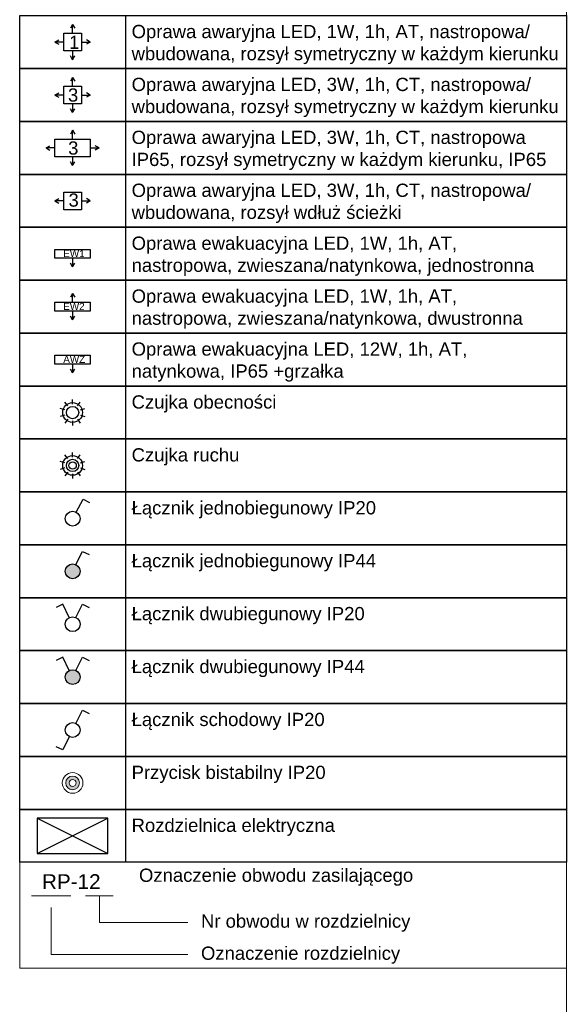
# Model space of a CAD drawing. Header units: metres. Extents: x -29 to 15534, y -4326 to 1447.
# Tile 47 of 48: x 14914 to 15534, y -2436 to -1320. Entities that reach past the tile are written whole.
import ezdxf

# ---------------------------------------------------------------- set-up
doc = ezdxf.new("R2010")
doc.units = ezdxf.units.M
doc.header["$MEASUREMENT"] = 0
doc.layers.get('0').update_dxf_attribs({"color": 8})
for name, color, linetype, lineweight in [('#elektryczne', 7, 'Continuous', 20), ('EB_legenda', 8, 'Continuous', 13), ('EB_obwody', 8, 'Continuous', 13), ('EB_oprawy awaryjne', 40, 'Continuous', 30), ('EB_oświetlenie sprzęt', 1, 'Continuous', 30), ('EB_łączniki', 3, 'Continuous', 20)]:
    doc.layers.add(name, color=color, linetype=linetype, lineweight=lineweight)
doc.layers.add('EB_gniazda', color=1, linetype='Continuous')
doc.layers.add('EB_opis', color=7, linetype='Continuous')
doc.styles.add('ARIAL', font='arial.ttf')

# ---------------------------------------------------------------- blocks, each defined once
blk = doc.blocks.new('opis tabela 55324266')
at = {"layer": 'EB_opis', "linetype": 'Continuous'}
for p, q in [((-89925443.8, -54747787.2), (-89925443.8, -54747727.2)), ((-89925443.8, -54747727.2), (-89925323.8, -54747727.2)), ((-89925323.8, -54747727.2), (-89925323.8, -54747787.2)), ((-89925323.8, -54747727.2), (-89924823.8, -54747727.2)), ((-89924823.8, -54747727.2), (-89924823.8, -54747787.2)), ((-89925323.8, -54747787.2), (-89925443.8, -54747787.2)), ((-89924823.8, -54747787.2), (-89925323.8, -54747787.2))]:
    blk.add_line(p, q, dxfattribs=at)
blk = doc.blocks.new('awaryjn 554523')
at = {"layer": 'EB_oprawy awaryjne', "linetype": 'Continuous'}
for p, q in [((-89934498, -54747673.9), (-89934500.5, -54747678.2)), ((-89934498, -54747683.9), (-89934498, -54747673.9)), ((-89934498, -54747673.9), (-89934495.5, -54747678.2)), ((-89934518, -54747693.9), (-89934513.7, -54747691.4)), ((-89934508, -54747693.9), (-89934518, -54747693.9)), ((-89934518, -54747693.9), (-89934513.7, -54747696.4)), ((-89934488, -54747693.9), (-89934478, -54747693.9)), ((-89934478, -54747693.9), (-89934482.4, -54747691.4)), ((-89934478, -54747693.9), (-89934482.4, -54747696.4)), ((-89934498, -54747703.9), (-89934498, -54747713.9)), ((-89934498, -54747713.9), (-89934500.5, -54747709.6)), ((-89934498, -54747713.9), (-89934495.5, -54747709.6))]:
    blk.add_line(p, q, dxfattribs=at)
blk.add_lwpolyline([(-89934508, -54747683.9), (-89934488, -54747683.9), (-89934488, -54747703.9), (-89934508, -54747703.9), (-89934508, -54747683.9)], dxfattribs=at)
at = {"layer": 'EB_oprawy awaryjne', "linetype": 'Continuous', "insert": (-89934502, -54747686.6), "char_height": 15, "attachment_point": 1, "style": 'ARIAL'}
blk.add_mtext_dynamic_manual_height_columns('1', width=397.331, gutter_width=1, heights=[0], dxfattribs=at)
blk = doc.blocks.new('aw 53t5325235')
at = {"layer": 'EB_oprawy awaryjne', "linetype": 'Continuous'}
for p, q in [((-89934394.4, -54747676), (-89934396.9, -54747680.3)), ((-89934394.4, -54747686), (-89934394.4, -54747676)), ((-89934394.4, -54747676), (-89934391.9, -54747680.3)), ((-89934414.4, -54747696), (-89934410.1, -54747693.5)), ((-89934374.4, -54747696), (-89934378.8, -54747693.5)), ((-89934404.4, -54747696), (-89934414.4, -54747696)), ((-89934414.4, -54747696), (-89934410.1, -54747698.5)), ((-89934384.4, -54747696), (-89934374.4, -54747696)), ((-89934374.4, -54747696), (-89934378.8, -54747698.5)), ((-89934394.4, -54747716), (-89934396.9, -54747711.7)), ((-89934394.4, -54747706), (-89934394.4, -54747716)), ((-89934394.4, -54747716), (-89934391.9, -54747711.7))]:
    blk.add_line(p, q, dxfattribs=at)
blk.add_lwpolyline([(-89934404.4, -54747686), (-89934384.4, -54747686), (-89934384.4, -54747706), (-89934404.4, -54747706), (-89934404.4, -54747686)], dxfattribs=at)
at = {"layer": 'EB_oprawy awaryjne', "linetype": 'Continuous', "insert": (-89934399.7, -54747688.5), "char_height": 15, "attachment_point": 1, "style": 'ARIAL'}
blk.add_mtext_dynamic_manual_height_columns('3', width=397.331, gutter_width=1, heights=[0], dxfattribs=at)
blk = doc.blocks.new('*U210')
at = {"layer": 'EB_oprawy awaryjne', "linetype": 'Continuous'}
for p, q in [((-89934490.9, -54747788.2), (-89934493.4, -54747792.5)), ((-89934490.9, -54747798.2), (-89934490.9, -54747788.2)), ((-89934490.9, -54747788.2), (-89934488.4, -54747792.5)), ((-89934520.9, -54747808.2), (-89934516.6, -54747805.7)), ((-89934460.9, -54747808.2), (-89934465.3, -54747805.7)), ((-89934510.9, -54747808.2), (-89934520.9, -54747808.2)), ((-89934520.9, -54747808.2), (-89934516.6, -54747810.7)), ((-89934470.9, -54747808.2), (-89934460.9, -54747808.2)), ((-89934460.9, -54747808.2), (-89934465.3, -54747810.7)), ((-89934490.9, -54747828.2), (-89934493.4, -54747823.8)), ((-89934490.9, -54747818.2), (-89934490.9, -54747828.2)), ((-89934490.9, -54747828.2), (-89934488.4, -54747823.8))]:
    blk.add_line(p, q, dxfattribs=at)
blk.add_lwpolyline([(-89934510.9, -54747818.2), (-89934510.9, -54747798.2), (-89934470.9, -54747798.2), (-89934470.9, -54747818.2), (-89934510.9, -54747818.2)], dxfattribs=at)
at = {"layer": 'EB_oprawy awaryjne', "linetype": 'Continuous', "insert": (-89934496, -54747800.8), "char_height": 15, "attachment_point": 1, "style": 'ARIAL'}
blk.add_mtext_dynamic_manual_height_columns('3', width=397.331, gutter_width=1, heights=[0], dxfattribs=at)
blk = doc.blocks.new('*U209')
at = {"layer": 'EB_oprawy awaryjne', "linetype": 'Continuous'}
for p, q in [((-20, 0), (-15.7, 2.5)), ((-10, 0), (-20, 0)), ((10, 0), (20, 0)), ((20, 0), (15.7, 2.5)), ((-20, 0), (-15.7, -2.5)), ((20, 0), (15.7, -2.5))]:
    blk.add_line(p, q, dxfattribs=at)
blk.add_lwpolyline([(-10, -10), (-10, 10), (10, 10), (10, -10), (-10, -10)], dxfattribs=at)
at = {"layer": 'EB_oprawy awaryjne', "linetype": 'Continuous', "insert": (-4.7, 8.4), "char_height": 15, "attachment_point": 1, "style": 'ARIAL'}
blk.add_mtext_dynamic_manual_height_columns('3', width=397.331, gutter_width=1, heights=[0], dxfattribs=at)
blk = doc.blocks.new('*U206')
at = {"layer": 'EB_oprawy awaryjne', "color": 3, "linetype": 'Continuous'}
for p, q in [((0, -15), (-2.5, -10.7)), ((0, -5), (0, -15)), ((0, -15), (2.5, -10.7))]:
    blk.add_line(p, q, dxfattribs=at)
blk.add_lwpolyline([(-20, 5), (20, 5), (20, -5), (-20, -5), (-20, 5)], dxfattribs=at)
at = {"layer": 'EB_oprawy awaryjne', "linetype": 'Continuous', "insert": (-10.6, 4.3), "char_height": 8, "attachment_point": 1, "style": 'ARIAL'}
blk.add_mtext_dynamic_manual_height_columns('{\\C3;EW1}', width=397.331, gutter_width=1, heights=[0], dxfattribs=at)
blk = doc.blocks.new('*U207')
at = {"layer": 'EB_oprawy awaryjne', "color": 3, "linetype": 'Continuous'}
for p, q in [((0, 15), (-2.5, 10.7)), ((0, 5), (0, 15)), ((0, 15), (2.5, 10.7)), ((0, -15), (-2.5, -10.7)), ((0, -5), (0, -15)), ((0, -15), (2.5, -10.7))]:
    blk.add_line(p, q, dxfattribs=at)
blk.add_lwpolyline([(-20, 5), (20, 5), (20, -5), (-20, -5), (-20, 5)], dxfattribs=at)
at = {"layer": 'EB_oprawy awaryjne', "linetype": 'Continuous', "insert": (-10.6, 4.3), "char_height": 8, "attachment_point": 1, "style": 'ARIAL'}
blk.add_mtext_dynamic_manual_height_columns('{\\C3;EW2}', width=397.331, gutter_width=1, heights=[0], dxfattribs=at)
blk = doc.blocks.new('*U208')
at = {"layer": 'EB_oprawy awaryjne', "color": 3, "linetype": 'Continuous'}
for p, q in [((0, -15), (-2.5, -10.7)), ((0, -5), (0, -15)), ((0, -15), (2.5, -10.7))]:
    blk.add_line(p, q, dxfattribs=at)
blk.add_lwpolyline([(-20, 5), (20, 5), (20, -5), (-20, -5), (-20, 5)], dxfattribs=at)
at = {"layer": 'EB_oprawy awaryjne', "linetype": 'Continuous', "insert": (-10.6, 4.3), "char_height": 8, "attachment_point": 1, "style": 'ARIAL'}
blk.add_mtext_dynamic_manual_height_columns('{\\C3;AWZ}', width=397.331, gutter_width=1, heights=[0], dxfattribs=at)
blk = doc.blocks.new('czujka obecności')
at = {"layer": 'EB_oświetlenie sprzęt'}
for p, q in [((-89925471.9, -54748216.3), (-89925475, -54748212.1)), ((-89925466.3, -54748214.5), (-89925466.3, -54748209.3)), ((-89925460.8, -54748216.3), (-89925457.7, -54748212.1)), ((-89925475.3, -54748221.1), (-89925480.3, -54748219.4)), ((-89925475.3, -54748226.9), (-89925480.3, -54748228.5)), ((-89925457.4, -54748221.1), (-89925452.4, -54748219.4)), ((-89925457.4, -54748226.9), (-89925452.4, -54748228.5)), ((-89925471.9, -54748231.6), (-89925475, -54748235.9)), ((-89925466.3, -54748233.4), (-89925466.3, -54748238.7)), ((-89925460.8, -54748231.6), (-89925457.7, -54748235.9))]:
    blk.add_line(p, q, dxfattribs=at)
for radius in [11.2, 7]:
    blk.add_circle((-89925466.3, -54748224), radius, dxfattribs=at)
blk = doc.blocks.new('czujka ruchu')
at = {"layer": 'EB_oświetlenie sprzęt', "color": 4}
for p, q in [((-89925364, -54748232.5), (-89925364, -54748227.3)), ((-89925373, -54748239), (-89925378, -54748237.4)), ((-89925369.6, -54748234.3), (-89925372.7, -54748230.1)), ((-89925358.5, -54748234.3), (-89925355.4, -54748230.1)), ((-89925355.1, -54748239), (-89925350.1, -54748237.4)), ((-89925373, -54748244.9), (-89925378, -54748246.5)), ((-89925369.6, -54748249.6), (-89925372.7, -54748253.8)), ((-89925364, -54748251.4), (-89925364, -54748256.7)), ((-89925358.5, -54748249.6), (-89925355.4, -54748253.8)), ((-89925355.1, -54748244.9), (-89925350.1, -54748246.5))]:
    blk.add_line(p, q, dxfattribs=at)
for radius in [11.2, 7, 4.17]:
    blk.add_circle((-89925364, -54748242), radius, dxfattribs=at)
blk = doc.blocks.new('*U203')
at = {"layer": 'EB_oświetlenie sprzęt', "linetype": 'Continuous'}
for p, q in [((-89925467.2, -54748311.4), (-89925459.3, -54748296.6)), ((-89925459.3, -54748296.6), (-89925451.9, -54748300.6))]:
    blk.add_line(p, q, dxfattribs=at)
blk.add_circle((-89925471.2, -54748318.8), 8.4, dxfattribs=at)
blk = doc.blocks.new('łącznik jednobiegunowy IP44')
at = {"layer": 'EB_oświetlenie sprzęt', "linetype": 'Continuous'}
h = blk.add_hatch(color=256, dxfattribs=at)
h.dxf.hatch_style = 1
h.paths.add_polyline_path([(-89925372.4, -54748362, 1), (-89925355.6, -54748362, 1)])
for p, q in [((-89925360.3, -54748354.4), (-89925352.9, -54748339.4)), ((-89925352.9, -54748339.4), (-89925345.3, -54748343.1))]:
    blk.add_line(p, q, dxfattribs=at)
blk.add_circle((-89925364, -54748362), 8.4, dxfattribs=at)
blk = doc.blocks.new('*U204')
at = {"layer": 'EB_oświetlenie sprzęt', "linetype": 'Continuous'}
for p, q in [((-89925375.2, -54748399.4), (-89925382.8, -54748403.1)), ((-89925367.8, -54748414.4), (-89925375.2, -54748399.4)), ((-89925360.3, -54748414.4), (-89925352.9, -54748399.4)), ((-89925352.9, -54748399.4), (-89925345.3, -54748403.1))]:
    blk.add_line(p, q, dxfattribs=at)
blk.add_circle((-89925364, -54748422), 8.4, dxfattribs=at)
blk = doc.blocks.new('lacznik dwubieg ip44')
at = {"layer": 'EB_oświetlenie sprzęt', "linetype": 'Continuous'}
h = blk.add_hatch(color=256, dxfattribs=at)
h.dxf.hatch_style = 1
h.paths.add_polyline_path([(-89925372.4, -54748482, 1), (-89925355.6, -54748482, 1)])
for p, q in [((-89925375.2, -54748459.4), (-89925382.8, -54748463.1)), ((-89925367.8, -54748474.4), (-89925375.2, -54748459.4)), ((-89925360.3, -54748474.4), (-89925352.9, -54748459.4)), ((-89925352.9, -54748459.4), (-89925345.3, -54748463.1))]:
    blk.add_line(p, q, dxfattribs=at)
blk.add_circle((-89925364, -54748482), 8.4, dxfattribs=at)
blk = doc.blocks.new('*U205')
at = {"layer": 'EB_oświetlenie sprzęt', "linetype": 'Continuous'}
for p, q in [((-89925351.2, -54748529.9), (-89925343.7, -54748514.9)), ((-89925343.7, -54748514.9), (-89925336.2, -54748518.6)), ((-89925358.7, -54748545), (-89925366.1, -54748560)), ((-89925366.1, -54748560), (-89925373.7, -54748556.3))]:
    blk.add_line(p, q, dxfattribs=at)
blk.add_circle((-89925354.9, -54748537.4), 8.4, dxfattribs=at)
blk = doc.blocks.new('rozdzielnkica')
at = {"layer": 'EB_gniazda', "linetype": 'Continuous', "lineweight": 30}
for points in [[(-89925941.7, -54748334.4), (-89925941.7, -54748374.4), (-89925861.7, -54748374.4), (-89925861.7, -54748334.4), (-89925941.7, -54748334.4)], [(-89925941.7, -54748334.4), (-89925861.7, -54748374.4)], [(-89925941.7, -54748374.4), (-89925861.7, -54748334.4)]]:
    blk.add_lwpolyline(points, dxfattribs=at)
blk = doc.blocks.new('łącznik dotykowy')
h = blk.add_hatch(color=1)
h.dxf.hatch_style = 1
h.paths.add_polyline_path([(-0.156, 0, 1), (0.156, 0, 1)])
h.paths.add_polyline_path([(0.078, 0, -1), (-0.078, 0, -1)], flags=16)
at = {"layer": 'EB_łączniki', "color": 1}
for radius in [0.234, 0.156, 0.078]:
    blk.add_circle((0, 0), radius, dxfattribs=at)

msp = doc.modelspace()

# ---------------------------------------------------------------- linework, layer by layer
at = {"layer": '#elektryczne', "color": 0, "linetype": 'Continuous'}
msp.add_line((15533.6, -225.5), (15533.6, -4325.5), dxfattribs=at)
at = {"layer": 'EB_gniazda', "lineweight": 0}
for p, q in [((14927, -2313.6), (14971.7, -2313.6)), ((14988.3, -2313.6), (15019.7, -2313.6)), ((15004, -2313.6), (15004, -2343.8)), ((14949.3, -2326.7), (14949.3, -2380.2)), ((15004, -2343.8), (15104.4, -2343.8)), ((14949.3, -2380.2), (15104.4, -2380.2))]:
    msp.add_line(p, q, dxfattribs=at)
at = {"layer": 'EB_legenda', "color": 0, "linetype": 'Continuous', "lineweight": 0}
msp.add_lwpolyline([(14913.6, -2275.5), (15533.6, -2275.5), (15533.6, -2395.5), (14913.6, -2395.5)], close=True, dxfattribs=at)

# ---------------------------------------------------------------- block references
at = {"color": 252, "true_color": 0x939598, "xscale": 50, "yscale": 50, "zscale": 50}
msp.add_blockref('łącznik dotykowy', (14973.6, -2185.5), dxfattribs=at)
at = {"layer": 'EB_gniazda', "linetype": 'Continuous', "lineweight": 30}
msp.add_blockref('rozdzielnkica', (89940875.2, 54746108.9), dxfattribs=at)
at = {"layer": 'EB_opis', "linetype": 'Continuous'}
for p in [(89940357.4, 54746411.7), (89940357.4, 54746351.7), (89940357.4, 54746291.7), (89940357.4, 54746231.7), (89940357.4, 54746171.7), (89940357.4, 54746111.7), (89940357.4, 54746051.7), (89940357.4, 54745991.7), (89940357.4, 54745931.7), (89940357.4, 54745871.7), (89940357.4, 54745811.7), (89940357.4, 54745751.7), (89940357.4, 54745691.7), (89940357.4, 54745631.7), (89940357.4, 54745571.7), (89940357.4, 54745511.7)]:
    msp.add_blockref('opis tabela 55324266', p, dxfattribs=at)
at = {"layer": 'EB_oprawy awaryjne', "linetype": 'Continuous'}
for name, p in [('awaryjn 554523', (89949471.6, 54746348.4)), ('aw 53t5325235', (89949368, 54746290.5)), ('*U210', (89949464.5, 54746342.7)), ('*U209', (14973.6, -1525.5)), ('*U206', (14973.6, -1585.5)), ('*U207', (14973.6, -1645.5)), ('*U208', (14973.6, -1705.5))]:
    msp.add_blockref(name, p, dxfattribs=at)
at = {"layer": 'EB_oświetlenie sprzęt', "linetype": 'Continuous'}
for name, p in [('czujka obecności', (89940439.9, 54746458.5)), ('czujka ruchu', (89940337.6, 54746416.5)), ('*U203', (89940444.8, 54746433)), ('łącznik jednobiegunowy IP44', (89940337.6, 54746416.5)), ('*U204', (89940337.6, 54746416.5)), ('lacznik dwubieg ip44', (89940337.6, 54746416.5)), ('*U205', (89940328.5, 54746411.9))]:
    msp.add_blockref(name, p, dxfattribs=at)

# ---------------------------------------------------------------- texts
at = {"layer": 'EB_legenda', "color": 0, "lineweight": 13, "char_height": 15, "width": 361.024, "attachment_point": 5, "style": 'ARIAL'}
for s, insert in [('\\pxi-3,l4,ql,t4;Oznaczenie obwodu zasilającego', (15214.4, -2292.4)), ('\\pxi-3,l4,ql,t4;Nr obwodu w rozdzielnicy', (15284.7, -2344.4)), ('\\pxi-3,l4,ql,t4;Oznaczenie rozdzielnicy', (15284.7, -2380.8))]:
    msp.add_mtext(s, dxfattribs=dict(at, insert=insert))
at = {"layer": 'EB_obwody', "color": 5, "style": 'ARIAL'}
msp.add_text('RP-12', height=16.8, rotation=0, dxfattribs=at).set_placement((14938.8, -2305.8))
at = {"layer": 'EB_opis', "linetype": 'Continuous', "char_height": 15, "attachment_point": 1, "style": 'ARIAL'}
for s, insert in [('Oprawa awaryjna LED, 1W, 1h, AT, nastropowa/ wbudowana, rozsył symetryczny w każdym kierunku', (15040.5, -1326)), ('Oprawa awaryjna LED, 3W, 1h, CT, nastropowa/ wbudowana, rozsył symetryczny w każdym kierunku', (15040.5, -1386)), ('Oprawa awaryjna LED, 3W, 1h, CT, nastropowa IP65, rozsył symetryczny w każdym kierunku, IP65', (15040.5, -1446)), ('Oprawa awaryjna LED, 3W, 1h, CT, nastropowa/ wbudowana, rozsył wdłuż ścieżki', (15040.5, -1506)), ('Oprawa ewakuacyjna LED, 1W, 1h, AT, nastropowa, zwieszana/natynkowa, jednostronna', (15040.5, -1566)), ('Oprawa ewakuacyjna LED, 1W, 1h, AT, nastropowa, zwieszana/natynkowa, dwustronna', (15040.5, -1626)), ('Oprawa ewakuacyjna LED, 12W, 1h, AT, natynkowa, IP65 +grzałka', (15040.5, -1686)), ('Czujka obecności', (15040.5, -1746)), ('Czujka ruchu', (15040.5, -1806)), ('Łącznik jednobiegunowy IP20', (15040.5, -1866)), ('Łącznik jednobiegunowy IP44', (15040.5, -1926)), ('Łącznik dwubiegunowy IP20', (15040.5, -1986)), ('Łącznik dwubiegunowy IP44', (15040.5, -2046)), ('Łącznik schodowy IP20', (15040.5, -2106)), ('Przycisk bistabilny IP20', (15040.5, -2166)), ('Rozdzielnica elektryczna', (15040.5, -2226))]:
    msp.add_mtext_dynamic_manual_height_columns(s, width=484.348, gutter_width=1, heights=[0], dxfattribs=dict(at, insert=insert))

doc.saveas('drawing.dxf')
